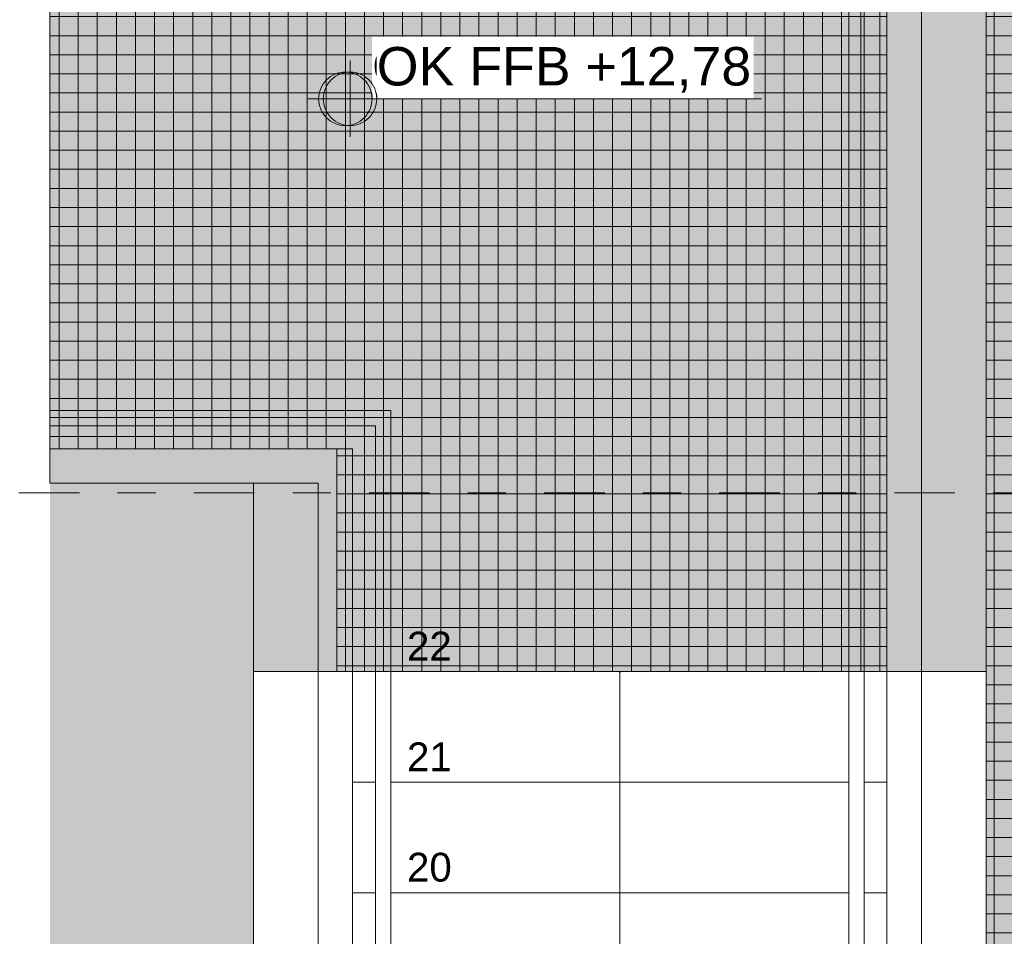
# Model space of a CAD drawing. Header units: metres. Extents: x -180 to 4, y -47 to 4.
# Tile 190 of 256: x -74.15 to -71.57, y -24.11 to -21.71. Entities that reach past the tile are written whole.
import ezdxf

# ---------------------------------------------------------------- set-up
doc = ezdxf.new("R2010")
doc.units = ezdxf.units.M
doc.header["$LTSCALE"] = 0.05
for name, pattern in [('9201', [3, 2, -1]), ('Dash Style-1', [1.999894, 0.999947, -0.999947]), ('ISO-02 Strichlinie', [3.81, 3.048, -0.762]), ('Linienart-1', [2.116328, 1.058164, -1.058164]), ('Linienart-53', [5.291531, 3.175, -1.058062, 0.352704, -0.705764])]:
    doc.linetypes.add(name, pattern=pattern)
for name, color, linetype, lineweight, true_color in [('30 -34 Innenwände- 6 Elemente', 7, 'Continuous', 9, 0xff6633), ('30 -35 Decken- 11 Bodendurchbruch', 7, 'Continuous', 15, 0x599559), ('30 -35 Decken- 2.2 Treppen Außen', 7, 'Continuous', 9, 0x009999), ('30 -36 Dächer- 3 Dachbeläge', 7, 'Continuous', 15, 0x9999ff), ('70 -72 Beschriftung- 7 Detailverweise', 7, 'Continuous', 9, 0x00dd00)]:
    doc.layers.add(name, color=color, linetype=linetype, lineweight=lineweight, true_color=true_color)
for name, color, linetype, lineweight in [('60- 61 allgemeine Ausstattung- 4 Terrassen', 7, 'Continuous', 9), ('70 -71 Achsen- 1 Gebäudeachsen', 7, 'Linienart-53', 18), ('70 -72 Beschriftung- 5 Höhenkoten', 7, 'Continuous', 15), ('Keine', 7, 'Continuous', 9)]:
    doc.layers.add(name, color=color, linetype=linetype, lineweight=lineweight)
doc.styles.add('Arial', font='arial.ttf')
pattern_1 = [(0, (0, 0), (3e-18, 0.05), []), (90, (0, 0), (0.05, 0), [])]

# ---------------------------------------------------------------- blocks, each defined once
blk = doc.blocks.new('Gruppe-365')
at = {"color": 255, "lineweight": 9}
blk.add_wipeout([(-29.2882, -0.277), (-29.2882, -0.732), (-33.136, -0.732), (-33.136, -11.472), (-29.2882, -11.472), (-29.2882, -25.8641), (-49.636, -25.8641), (-49.636, -30.912), (-29.2882, -30.912), (-29.2882, -31.367), (-50.091, -31.367), (-50.091, -20.117), (-74.501, -20.117), (-74.501, -31.367), (-74.6216, -31.367), (-74.6216, -13.7471), (-51.971, -13.7471), (-51.971, -10.572), (-50.206, -10.572), (-50.206, -8.842), (-51.131, -8.842), (-51.131, -6.592), (-50.206, -6.592), (-50.206, -0.732), (-74.6216, -0.732), (-74.6216, -0.277), (-49.751, -0.277), (-49.751, -11.527), (-33.591, -11.527), (-33.591, -0.277)], dxfattribs=at).dxf.layer = '30 -36 Dächer- 3 Dachbeläge'
blk = doc.blocks.new('Gruppe-1384')
at = {"layer": '60- 61 allgemeine Ausstattung- 4 Terrassen', "linetype": 'Continuous', "lineweight": 0, "transparency": 33554470}
blk.add_hatch(color=7, dxfattribs=at).paths.add_polyline_path([(-70.18586803, -23.19363476), (-70.18586803, -20.54404198), (-71.62099996, -20.54404198), (-71.62099996, -31.58904198), (-70.60684054, -29.2611696), (-70.60684054, -26.01695237)])
blk = doc.blocks.new('Gruppe-1711')
at = {"color": 255, "lineweight": 5}
blk.add_wipeout([(-71.881, -26.315), (-71.881, -26.025), (-73.281, -26.025), (-73.281, -26.315)], dxfattribs=at).dxf.layer = '30 -35 Decken- 2.2 Treppen Außen'
blk.add_wipeout([(-71.881, -26.025), (-71.881, -25.735), (-73.281, -25.735), (-73.281, -26.025)], dxfattribs=at).dxf.layer = '30 -35 Decken- 2.2 Treppen Außen'
blk.add_wipeout([(-71.881, -25.735), (-71.881, -25.445), (-73.281, -25.445), (-73.281, -25.735)], dxfattribs=at).dxf.layer = '30 -35 Decken- 2.2 Treppen Außen'
blk.add_wipeout([(-71.881, -25.445), (-71.881, -25.155), (-73.281, -25.155), (-73.281, -25.445)], dxfattribs=at).dxf.layer = '30 -35 Decken- 2.2 Treppen Außen'
blk.add_wipeout([(-71.881, -25.155), (-71.881, -24.865), (-73.281, -24.865), (-73.281, -25.155)], dxfattribs=at).dxf.layer = '30 -35 Decken- 2.2 Treppen Außen'
blk.add_wipeout([(-71.881, -24.865), (-71.881, -24.575), (-73.281, -24.575), (-73.281, -24.865)], dxfattribs=at).dxf.layer = '30 -35 Decken- 2.2 Treppen Außen'
blk.add_wipeout([(-71.881, -24.575), (-71.881, -24.285), (-73.281, -24.285), (-73.281, -24.575)], dxfattribs=at).dxf.layer = '30 -35 Decken- 2.2 Treppen Außen'
blk.add_wipeout([(-71.881, -24.285), (-71.881, -23.995), (-73.281, -23.995), (-73.281, -24.285)], dxfattribs=at).dxf.layer = '30 -35 Decken- 2.2 Treppen Außen'
blk.add_wipeout([(-71.881, -23.995), (-71.881, -23.705), (-73.281, -23.705), (-73.281, -23.995)], dxfattribs=at).dxf.layer = '30 -35 Decken- 2.2 Treppen Außen'
blk.add_wipeout([(-71.881, -23.705), (-71.881, -23.415), (-73.281, -23.415), (-73.281, -23.705)], dxfattribs=at).dxf.layer = '30 -35 Decken- 2.2 Treppen Außen'
blk = doc.blocks.new('Gruppe-1714')
at = {"layer": '30 -35 Decken- 2.2 Treppen Außen'}
for p, q in [((-71.621, -23.415), (-73.541, -23.415)), ((-71.881, -23.705), (-73.281, -23.705)), ((-71.881, -23.995), (-73.281, -23.995)), ((-71.881, -24.285), (-73.281, -24.285)), ((-71.881, -24.575), (-73.281, -24.575)), ((-71.881, -24.865), (-73.281, -24.865)), ((-71.881, -25.155), (-73.281, -25.155)), ((-71.881, -25.445), (-73.281, -25.445)), ((-71.881, -25.735), (-73.281, -25.735)), ((-71.881, -26.025), (-73.281, -26.025)), ((-71.881, -26.315), (-73.281, -26.315))]:
    blk.add_line(p, q, dxfattribs=at)
at = {"layer": '30 -35 Decken- 2.2 Treppen Außen', "flags": 128}
for points in [[(-73.281, -23.705), (-73.281, -23.415)], [(-71.881, -23.705), (-71.881, -23.415)], [(-73.281, -23.995), (-73.281, -23.705)], [(-71.881, -23.995), (-71.881, -23.705)], [(-73.281, -24.285), (-73.281, -23.995)], [(-71.881, -24.285), (-71.881, -23.995)], [(-73.281, -24.575), (-73.281, -24.285)], [(-71.881, -24.575), (-71.881, -24.285)], [(-73.281, -24.865), (-73.281, -24.575)], [(-71.881, -24.865), (-71.881, -24.575)], [(-73.281, -25.155), (-73.281, -24.865)], [(-71.881, -25.155), (-71.881, -24.865)], [(-73.281, -25.445), (-73.281, -25.155)], [(-71.881, -25.445), (-71.881, -25.155)], [(-73.281, -25.735), (-73.281, -25.445)], [(-71.881, -25.735), (-71.881, -25.445)], [(-73.281, -26.025), (-73.281, -25.735)], [(-71.881, -26.025), (-71.881, -25.735)], [(-73.281, -26.315), (-73.281, -26.025)], [(-71.881, -26.315), (-71.881, -26.025)]]:
    blk.add_lwpolyline(points, dxfattribs=at)
blk = doc.blocks.new('Gruppe-1715')
at = {"layer": '30 -35 Decken- 2.2 Treppen Außen', "linetype": 'Continuous', "lineweight": 0, "true_color": 0x009999}
blk.add_hatch(color=134, dxfattribs=at).paths.add_polyline_path([(-72.5818, -23.418), (-72.581, -23.415), (-72.5802, -23.418)])
at = {"layer": '30 -35 Decken- 2.2 Treppen Außen', "color": 134, "lineweight": 5, "true_color": 0x009999, "flags": 128}
blk.add_lwpolyline([(-72.5818, -23.418), (-72.581, -23.415), (-72.5802, -23.418)], close=True, dxfattribs=at)
at = {"layer": '30 -35 Decken- 2.2 Treppen Außen', "flags": 128}
blk.add_lwpolyline([(-72.581, -31.589), (-72.581, -23.415)], dxfattribs=at)
blk = doc.blocks.new('Gruppe-1716')
at = {"color": 255}
for points in [[(-73.541, -23.415), (-73.541, -31.589), (-73.281, -31.589), (-73.281, -23.415)], [(-71.881, -23.415), (-71.881, -31.589), (-71.621, -31.589), (-71.621, -23.415)]]:
    blk.add_wipeout(points, dxfattribs=at).dxf.layer = '30 -35 Decken- 2.2 Treppen Außen'
at = {"layer": '30 -35 Decken- 2.2 Treppen Außen', "flags": 128}
for points in [[(-73.541, -23.415), (-73.541, -31.589), (-73.281, -31.589), (-73.281, -23.415)], [(-71.881, -23.415), (-71.881, -31.589), (-71.621, -31.589), (-71.621, -23.415)]]:
    blk.add_lwpolyline(points, close=True, dxfattribs=at)
blk = doc.blocks.new('Gruppe-1717')
at = {"color": 255}
blk.add_wipeout([(-73.181, -31.589), (-73.181, -23.415), (-73.221, -23.415), (-73.221, -31.589)], dxfattribs=at).dxf.layer = '30 -35 Decken- 2.2 Treppen Außen'
at = {"layer": '30 -35 Decken- 2.2 Treppen Außen', "flags": 128}
blk.add_lwpolyline([(-73.181, -31.589), (-73.181, -23.415), (-73.221, -23.415), (-73.221, -31.589)], close=True, dxfattribs=at)
blk = doc.blocks.new('Gruppe-1718')
at = {"color": 255}
blk.add_wipeout([(-73.281, -31.589), (-73.281, -23.415), (-73.371, -23.415), (-73.371, -31.589)], dxfattribs=at).dxf.layer = '30 -35 Decken- 2.2 Treppen Außen'
at = {"layer": '30 -35 Decken- 2.2 Treppen Außen', "flags": 128}
blk.add_lwpolyline([(-73.281, -31.589), (-73.281, -23.415), (-73.371, -23.415), (-73.371, -31.589)], close=True, dxfattribs=at)
blk = doc.blocks.new('Gruppe-1719')
at = {"color": 255}
blk.add_wipeout([(-71.981, -31.589), (-71.981, -23.415), (-71.941, -23.415), (-71.941, -31.589)], dxfattribs=at).dxf.layer = '30 -35 Decken- 2.2 Treppen Außen'
at = {"layer": '30 -35 Decken- 2.2 Treppen Außen', "flags": 128}
blk.add_lwpolyline([(-71.981, -31.589), (-71.981, -23.415), (-71.941, -23.415), (-71.941, -31.589)], close=True, dxfattribs=at)
blk = doc.blocks.new('Gruppe-1720')
at = {"color": 255}
blk.add_wipeout([(-71.881, -31.589), (-71.881, -23.415), (-71.791, -23.415), (-71.791, -31.589)], dxfattribs=at).dxf.layer = '30 -35 Decken- 2.2 Treppen Außen'
at = {"layer": '30 -35 Decken- 2.2 Treppen Außen', "flags": 128}
blk.add_lwpolyline([(-71.881, -31.589), (-71.881, -23.415), (-71.791, -23.415), (-71.791, -31.589)], close=True, dxfattribs=at)
blk = doc.blocks.new('Gruppe-1723')
at = {"layer": '30 -35 Decken- 2.2 Treppen Außen', "char_height": 0.07552, "attachment_point": 9, "rotation": 0.001, "line_spacing_factor": 0.973705, "style": 'Arial'}
for s, insert in [('22', (-73.0212, -23.3865)), ('21', (-73.0212, -23.6765)), ('20', (-73.0212, -23.9665))]:
    blk.add_mtext(s, dxfattribs=dict(at, insert=insert))
blk = doc.blocks.new('Gruppe-1724')
at = {"layer": '30 -35 Decken- 2.2 Treppen Außen'}
blk.add_blockref('Gruppe-1711', (0, 0), dxfattribs=at)
for name in ['Gruppe-1714', 'Gruppe-1715']:
    blk.add_blockref(name, (0, 0), dxfattribs=at)
blk.add_blockref('Gruppe-1716', (0, 0), dxfattribs=at)
for name in ['Gruppe-1723', 'Gruppe-1718', 'Gruppe-1717', 'Gruppe-1719', 'Gruppe-1720']:
    blk.add_blockref(name, (0, 0), dxfattribs=at)
blk = doc.blocks.new('Gruppe-1725')
at = {"layer": '30 -35 Decken- 2.2 Treppen Außen', "color": 7, "transparency": 33554687}
blk.add_blockref('Gruppe-1724', (0, 0), dxfattribs=at)
blk = doc.blocks.new('Gruppe-1726')
at = {"layer": '30 -35 Decken- 2.2 Treppen Außen', "color": 7, "transparency": 33554687}
blk.add_blockref('Gruppe-1725', (0, 0), dxfattribs=at)
at = {"layer": '30 -35 Decken- 2.2 Treppen Außen', "color": 0, "flags": 1}
for tag in ['prm0_value', 'prm1_value', 'prm2_value', 'prm3_value', 'prm4_value', 'prm5_value', 'prm6_value', 'prm7_value', 'prm8_value', 'IFC_UUID', 'instanceID', 'prm0_name', 'prm0_type', 'prm1_name', 'prm1_type', 'prm2_name', 'prm2_type', 'prm3_name', 'prm3_type', 'prm4_name', 'prm4_type', 'prm5_name', 'prm5_type', 'prm6_name', 'prm6_type', 'prm7_name', 'prm7_type', 'prm8_name', 'prm8_type']:
    blk.add_attdef(tag, (-73.541, -31.589), '', height=0.00018, dxfattribs=at)
blk = doc.blocks.new('Gruppe-1735')
at = {"layer": '30 -34 Innenwände- 6 Elemente', "linetype": 'Continuous', "lineweight": 0}
blk.add_hatch(color=254, dxfattribs=at).paths.add_polyline_path([(-71.791, -23.415), (-71.791, -20.544), (-71.881, -20.544), (-71.881, -23.415)])
at = {"layer": '30 -34 Innenwände- 6 Elemente', "flags": 128}
blk.add_lwpolyline([(-71.791, -23.415), (-71.791, -20.544), (-71.881, -20.544), (-71.881, -23.415)], close=True, dxfattribs=at)
blk = doc.blocks.new('Gruppe-1736')
at = {"layer": '30 -34 Innenwände- 6 Elemente', "linetype": 'Continuous', "lineweight": 0}
blk.add_hatch(color=254, dxfattribs=at).paths.add_polyline_path([(-71.941, -23.415), (-71.941, -20.544), (-71.981, -20.544), (-71.981, -23.415)])
at = {"layer": '30 -34 Innenwände- 6 Elemente', "flags": 128}
blk.add_lwpolyline([(-71.941, -23.415), (-71.941, -20.544), (-71.981, -20.544), (-71.981, -23.415)], close=True, dxfattribs=at)
blk = doc.blocks.new('Gruppe-1737')
at = {"layer": '30 -34 Innenwände- 6 Elemente', "color": 7, "transparency": 33554687}
for name in ['Gruppe-1736', 'Gruppe-1735']:
    blk.add_blockref(name, (0, 0), dxfattribs=at)
blk = doc.blocks.new('Gruppe-1738')
at = {"layer": '30 -34 Innenwände- 6 Elemente', "color": 7, "transparency": 33554687}
blk.add_blockref('Gruppe-1737', (0, 0), dxfattribs=at)
at = {"layer": '30 -34 Innenwände- 6 Elemente', "color": 0, "flags": 1}
for tag in ['IFC_UUID', 'instanceID']:
    blk.add_attdef(tag, (-71.981, -23.415), '', height=0.00018, dxfattribs=at)
blk = doc.blocks.new('Gruppe-1739')
at = {"layer": '30 -34 Innenwände- 6 Elemente', "linetype": 'Continuous', "lineweight": 0}
blk.add_hatch(color=254, dxfattribs=at).paths.add_polyline_path([(-73.281, -23.415), (-73.281, -22.832), (-74.074, -22.832), (-74.074, -22.922), (-73.371, -22.922), (-73.371, -23.415)])
at = {"layer": '30 -34 Innenwände- 6 Elemente', "flags": 128}
blk.add_lwpolyline([(-73.281, -23.415), (-73.281, -22.832), (-74.074, -22.832), (-74.074, -22.922), (-73.371, -22.922), (-73.371, -23.415)], close=True, dxfattribs=at)
blk = doc.blocks.new('Gruppe-1740')
at = {"layer": '30 -34 Innenwände- 6 Elemente', "linetype": 'Continuous', "lineweight": 0}
blk.add_hatch(color=254, dxfattribs=at).paths.add_polyline_path([(-73.181, -23.415), (-73.181, -22.732), (-74.074, -22.732), (-74.074, -22.772), (-73.221, -22.772), (-73.221, -23.415)])
at = {"layer": '30 -34 Innenwände- 6 Elemente', "flags": 128}
blk.add_lwpolyline([(-73.181, -23.415), (-73.181, -22.732), (-74.074, -22.732), (-74.074, -22.772), (-73.221, -22.772), (-73.221, -23.415)], close=True, dxfattribs=at)
blk = doc.blocks.new('Gruppe-1741')
at = {"layer": '30 -34 Innenwände- 6 Elemente', "color": 7, "transparency": 33554687}
for name in ['Gruppe-1740', 'Gruppe-1739']:
    blk.add_blockref(name, (0, 0), dxfattribs=at)
blk = doc.blocks.new('Gruppe-1742')
at = {"layer": '30 -34 Innenwände- 6 Elemente', "color": 7, "transparency": 33554687}
blk.add_blockref('Gruppe-1741', (0, 0), dxfattribs=at)
at = {"layer": '30 -34 Innenwände- 6 Elemente', "color": 0, "flags": 1}
for tag in ['IFC_UUID', 'instanceID']:
    blk.add_attdef(tag, (-74.074, -23.415), '', height=0.00018, dxfattribs=at)
blk = doc.blocks.new('Gruppe-1748')
at = {"layer": '70 -72 Beschriftung- 5 Höhenkoten', "linetype": 'Continuous', "lineweight": 0}
h = blk.add_hatch(color=7, dxfattribs=at)
edge = h.paths.add_edge_path()
edge.add_arc((-73.3, -21.9153), 0.07, 90, 180)
edge.add_line((-73.37, -21.9153), (-73.3, -21.9153))
edge.add_line((-73.3, -21.9153), (-73.3, -21.8453))
at = {"layer": '70 -72 Beschriftung- 5 Höhenkoten'}
blk.add_line((-73.3, -22.0153), (-73.3, -21.8153), dxfattribs=at)
at = {"layer": '70 -72 Beschriftung- 5 Höhenkoten', "flags": 128}
for points in [[(-73.3, -21.8453, 0.414214), (-73.37, -21.9153), (-73.3, -21.9153)], [(-73.37, -21.9153, 0.414214), (-73.3, -21.9853), (-73.3, -21.9153)]]:
    blk.add_lwpolyline(points, format="xyb", close=True, dxfattribs=at)
at = {"color": 255, "linetype": 'Continuous'}
blk.add_wipeout([(-73.23, -21.9153), (-72.2428, -21.9153), (-72.2428, -21.753), (-73.23, -21.753)], dxfattribs=at).dxf.layer = '70 -72 Beschriftung- 5 Höhenkoten'
at = {"layer": '70 -72 Beschriftung- 5 Höhenkoten', "linetype": 'Continuous', "lineweight": 0}
h = blk.add_hatch(color=7, dxfattribs=at)
edge = h.paths.add_edge_path()
edge.add_arc((-73.3, -21.9153), 0.07, 270, 360)
edge.add_line((-73.23, -21.9153), (-73.3, -21.9153))
edge.add_line((-73.3, -21.9153), (-73.3, -21.9853))
at = {"layer": '70 -72 Beschriftung- 5 Höhenkoten'}
blk.add_line((-73.4, -21.9153), (-72.2223, -21.9153), dxfattribs=at)
at = {"layer": '70 -72 Beschriftung- 5 Höhenkoten', "flags": 128}
for points in [[(-73.23, -21.9153, 0.414214), (-73.3, -21.8453), (-73.3, -21.9153)], [(-73.3, -21.9853, 0.414214), (-73.23, -21.9153), (-73.3, -21.9153)]]:
    blk.add_lwpolyline(points, format="xyb", close=True, dxfattribs=at)
at = {"layer": '70 -72 Beschriftung- 5 Höhenkoten', "insert": (-73.23, -21.7797), "char_height": 0.100689, "attachment_point": 1, "line_spacing_factor": 0.96878, "style": 'Arial'}
blk.add_mtext('OK FFB +12,78', dxfattribs=at)
blk = doc.blocks.new('Gruppe-1749')
at = {"layer": '70 -72 Beschriftung- 5 Höhenkoten', "linetype": 'Continuous', "lineweight": 0}
h = blk.add_hatch(color=7, dxfattribs=at)
edge = h.paths.add_edge_path()
edge.add_arc((-73.2878, -21.9153), 0.07, 90, 180)
edge.add_line((-73.3578, -21.9153), (-73.2878, -21.9153))
edge.add_line((-73.2878, -21.9153), (-73.2878, -21.8453))
at = {"layer": '70 -72 Beschriftung- 5 Höhenkoten'}
blk.add_line((-73.2878, -22.0153), (-73.2878, -21.8153), dxfattribs=at)
at = {"layer": '70 -72 Beschriftung- 5 Höhenkoten', "flags": 128}
for points in [[(-73.2878, -21.8453, 0.414214), (-73.3578, -21.9153), (-73.2878, -21.9153)], [(-73.3578, -21.9153, 0.414214), (-73.2878, -21.9853), (-73.2878, -21.9153)]]:
    blk.add_lwpolyline(points, format="xyb", close=True, dxfattribs=at)
at = {"color": 255, "linetype": 'Continuous'}
blk.add_wipeout([(-73.2178, -21.9153), (-72.2307, -21.9153), (-72.2307, -21.753), (-73.2178, -21.753)], dxfattribs=at).dxf.layer = '70 -72 Beschriftung- 5 Höhenkoten'
at = {"layer": '70 -72 Beschriftung- 5 Höhenkoten', "linetype": 'Continuous', "lineweight": 0}
h = blk.add_hatch(color=7, dxfattribs=at)
edge = h.paths.add_edge_path()
edge.add_arc((-73.2878, -21.9153), 0.07, 270, 360)
edge.add_line((-73.2178, -21.9153), (-73.2878, -21.9153))
edge.add_line((-73.2878, -21.9153), (-73.2878, -21.9853))
at = {"layer": '70 -72 Beschriftung- 5 Höhenkoten'}
blk.add_line((-73.3878, -21.9153), (-72.2101, -21.9153), dxfattribs=at)
at = {"layer": '70 -72 Beschriftung- 5 Höhenkoten', "flags": 128}
for points in [[(-73.2178, -21.9153, 0.414214), (-73.2878, -21.8453), (-73.2878, -21.9153)], [(-73.2878, -21.9853, 0.414214), (-73.2178, -21.9153), (-73.2878, -21.9153)]]:
    blk.add_lwpolyline(points, format="xyb", close=True, dxfattribs=at)
at = {"layer": '70 -72 Beschriftung- 5 Höhenkoten', "insert": (-73.2178, -21.7797), "char_height": 0.100689, "attachment_point": 1, "line_spacing_factor": 0.96878, "style": 'Arial'}
blk.add_mtext('OK FFB +12,78', dxfattribs=at)
blk = doc.blocks.new('Gruppe-1750')
at = {"layer": '70 -72 Beschriftung- 5 Höhenkoten', "linetype": 'Continuous', "lineweight": 0}
h = blk.add_hatch(color=7, dxfattribs=at)
edge = h.paths.add_edge_path()
edge.add_arc((-73.2878, -21.9153), 0.07, 90, 180)
edge.add_line((-73.3578, -21.9153), (-73.2878, -21.9153))
edge.add_line((-73.2878, -21.9153), (-73.2878, -21.8453))
at = {"layer": '70 -72 Beschriftung- 5 Höhenkoten'}
blk.add_line((-73.2878, -22.0153), (-73.2878, -21.8153), dxfattribs=at)
at = {"layer": '70 -72 Beschriftung- 5 Höhenkoten', "flags": 128}
for points in [[(-73.2878, -21.8453, 0.414214), (-73.3578, -21.9153), (-73.2878, -21.9153)], [(-73.3578, -21.9153, 0.414214), (-73.2878, -21.9853), (-73.2878, -21.9153)]]:
    blk.add_lwpolyline(points, format="xyb", close=True, dxfattribs=at)
at = {"color": 255, "linetype": 'Continuous'}
blk.add_wipeout([(-73.2178, -21.9153), (-72.2307, -21.9153), (-72.2307, -21.753), (-73.2178, -21.753)], dxfattribs=at).dxf.layer = '70 -72 Beschriftung- 5 Höhenkoten'
at = {"layer": '70 -72 Beschriftung- 5 Höhenkoten', "linetype": 'Continuous', "lineweight": 0}
h = blk.add_hatch(color=7, dxfattribs=at)
edge = h.paths.add_edge_path()
edge.add_arc((-73.2878, -21.9153), 0.07, 270, 360)
edge.add_line((-73.2178, -21.9153), (-73.2878, -21.9153))
edge.add_line((-73.2878, -21.9153), (-73.2878, -21.9853))
at = {"layer": '70 -72 Beschriftung- 5 Höhenkoten'}
blk.add_line((-73.3878, -21.9153), (-72.2101, -21.9153), dxfattribs=at)
at = {"layer": '70 -72 Beschriftung- 5 Höhenkoten', "flags": 128}
for points in [[(-73.2178, -21.9153, 0.414214), (-73.2878, -21.8453), (-73.2878, -21.9153)], [(-73.2878, -21.9853, 0.414214), (-73.2178, -21.9153), (-73.2878, -21.9153)]]:
    blk.add_lwpolyline(points, format="xyb", close=True, dxfattribs=at)
at = {"layer": '70 -72 Beschriftung- 5 Höhenkoten', "insert": (-73.2178, -21.7797), "char_height": 0.100689, "attachment_point": 1, "line_spacing_factor": 0.96878, "style": 'Arial'}
blk.add_mtext('OK FFB +12,78', dxfattribs=at)
blk = doc.blocks.new('_Dach_2D (2D)')
at = {"layer": '30 -35 Decken- 11 Bodendurchbruch', "color": 7}
blk.add_blockref('Gruppe-365', (0, 0), dxfattribs=at)
at = {"layer": '60- 61 allgemeine Ausstattung- 4 Terrassen', "color": 7}
blk.add_blockref('Gruppe-1384', (0, 0), dxfattribs=at)
at = {"layer": '30 -35 Decken- 2.2 Treppen Außen', "transparency": 33554687}
blk.add_blockref('Gruppe-1726', (0, 0), dxfattribs=at)
at = {"layer": '60- 61 allgemeine Ausstattung- 4 Terrassen', "linetype": 'Continuous', "lineweight": 0, "transparency": 33554470}
blk.add_hatch(color=7, dxfattribs=at).paths.add_polyline_path([(-73.25599996, -20.54404198), (-73.25599996, -20.54404198), (-74.07399996, -20.54404198), (-74.07399996, -22.69704198), (-74.07399996, -22.69704198), (-74.07399996, -31.15704698), (-73.54099996, -29.78998768), (-73.54099996, -28.76125062), (-71.62099996, -29.19683335), (-71.62099996, -20.54404198)])
at = {"layer": '60- 61 allgemeine Ausstattung- 4 Terrassen', "linetype": 'Continuous', "lineweight": 9, "transparency": 33554534}
h = blk.add_hatch(dxfattribs=at)
h.set_pattern_fill('Betonfertigteil  SRF', color=252, style=0, pattern_type=2)
h.set_pattern_definition(pattern_1)
h.paths.add_polyline_path([(-74.07399996, -20.54404198), (-74.07399996, -22.83204198), (-73.32240842, -22.83204198), (-73.32240842, -23.41504198), (-71.88099996, -23.41504198), (-71.88099996, -20.54404198)])
h = blk.add_hatch(dxfattribs=at)
h.set_pattern_fill('Betonfertigteil  SRF', color=252, style=0, pattern_type=2)
h.set_pattern_definition(pattern_1)
h.paths.add_polyline_path([(-71.62099996, -20.54404198), (-69.16599996, -20.54404198), (-69.16599996, -27.69248094), (-71.62099996, -27.69248094)])
at = {"layer": '60- 61 allgemeine Ausstattung- 4 Terrassen', "color": 7, "linetype": 'Continuous'}
for p, q in [((-71.62099996, -23.41504198), (-71.62099996, -20.54404198)), ((-73.54099996, -23.41504198), (-73.54099996, -22.92204198))]:
    blk.add_line(p, q, dxfattribs=at)
at = {"layer": '60- 61 allgemeine Ausstattung- 4 Terrassen', "color": 252, "linetype": 'Continuous', "true_color": 0x888888, "flags": 128}
for points in [[(-74.07399996, -20.54404198), (-74.07399996, -22.83204198), (-73.32240842, -22.83204198), (-73.32240842, -23.41504198), (-71.88099996, -23.41504198), (-71.88099996, -20.54404198)], [(-71.62099996, -20.54404198), (-69.16599996, -20.54404198), (-69.16599996, -27.69248094), (-71.62099996, -27.69248094)]]:
    blk.add_lwpolyline(points, close=True, dxfattribs=at)
at = {"layer": '30 -34 Innenwände- 6 Elemente'}
for name in ['Gruppe-1738', 'Gruppe-1742']:
    blk.add_blockref(name, (0, 0), dxfattribs=at)
at = {"layer": '70 -72 Beschriftung- 5 Höhenkoten', "color": 7}
blk.add_blockref('Gruppe-1748', (0, 0), dxfattribs=at)
blk.add_blockref('Gruppe-1749', (0, 0), dxfattribs=at)
blk.add_blockref('Gruppe-1750', (0, 0), dxfattribs=at)
blk = doc.blocks.new('_Achsen (3D)')
at = {"layer": '70 -71 Achsen- 1 Gebäudeachsen', "transparency": 33554687}
blk.add_line((-179.668, -22.947), (3.826, -22.947), dxfattribs=at)
blk = doc.blocks.new('Gruppe-2402')
at = {"color": 255, "linetype": '9201', "lineweight": 5, "transparency": 33554508}
blk.add_wipeout([(-71.881, -26.315), (-71.881, -26.025), (-73.281, -26.025), (-73.281, -26.315)], dxfattribs=at).dxf.layer = '30 -35 Decken- 2.2 Treppen Außen'
blk.add_wipeout([(-71.881, -26.025), (-71.881, -25.735), (-73.281, -25.735), (-73.281, -26.025)], dxfattribs=at).dxf.layer = '30 -35 Decken- 2.2 Treppen Außen'
blk.add_wipeout([(-71.881, -25.735), (-71.881, -25.445), (-73.281, -25.445), (-73.281, -25.735)], dxfattribs=at).dxf.layer = '30 -35 Decken- 2.2 Treppen Außen'
blk.add_wipeout([(-71.881, -25.445), (-71.881, -25.155), (-73.281, -25.155), (-73.281, -25.445)], dxfattribs=at).dxf.layer = '30 -35 Decken- 2.2 Treppen Außen'
blk.add_wipeout([(-71.881, -25.155), (-71.881, -24.865), (-73.281, -24.865), (-73.281, -25.155)], dxfattribs=at).dxf.layer = '30 -35 Decken- 2.2 Treppen Außen'
blk.add_wipeout([(-71.881, -24.865), (-71.881, -24.575), (-73.281, -24.575), (-73.281, -24.865)], dxfattribs=at).dxf.layer = '30 -35 Decken- 2.2 Treppen Außen'
blk.add_wipeout([(-71.881, -24.575), (-71.881, -24.285), (-73.281, -24.285), (-73.281, -24.575)], dxfattribs=at).dxf.layer = '30 -35 Decken- 2.2 Treppen Außen'
blk.add_wipeout([(-71.881, -24.285), (-71.881, -23.995), (-73.281, -23.995), (-73.281, -24.285)], dxfattribs=at).dxf.layer = '30 -35 Decken- 2.2 Treppen Außen'
blk.add_wipeout([(-71.881, -23.995), (-71.881, -23.705), (-73.281, -23.705), (-73.281, -23.995)], dxfattribs=at).dxf.layer = '30 -35 Decken- 2.2 Treppen Außen'
blk.add_wipeout([(-71.881, -23.705), (-71.881, -23.415), (-73.281, -23.415), (-73.281, -23.705)], dxfattribs=at).dxf.layer = '30 -35 Decken- 2.2 Treppen Außen'
blk = doc.blocks.new('Gruppe-2406')
at = {"layer": '30 -35 Decken- 2.2 Treppen Außen', "linetype": '9201', "lineweight": 9, "transparency": 33554508}
for p, q in [((-71.621, -23.415), (-73.541, -23.415)), ((-71.881, -23.705), (-73.281, -23.705)), ((-71.881, -23.995), (-73.281, -23.995)), ((-71.881, -24.285), (-73.281, -24.285)), ((-71.881, -24.575), (-73.281, -24.575)), ((-71.881, -24.865), (-73.281, -24.865)), ((-71.881, -25.155), (-73.281, -25.155)), ((-71.881, -25.445), (-73.281, -25.445)), ((-71.881, -25.735), (-73.281, -25.735)), ((-71.881, -26.025), (-73.281, -26.025)), ((-71.881, -26.315), (-73.281, -26.315))]:
    blk.add_line(p, q, dxfattribs=at)
at = {"layer": '30 -35 Decken- 2.2 Treppen Außen', "linetype": '9201', "lineweight": 9, "transparency": 33554508, "flags": 128}
for points in [[(-73.281, -23.705), (-73.281, -23.415)], [(-71.881, -23.705), (-71.881, -23.415)], [(-73.281, -23.995), (-73.281, -23.705)], [(-71.881, -23.995), (-71.881, -23.705)], [(-73.281, -24.285), (-73.281, -23.995)], [(-71.881, -24.285), (-71.881, -23.995)], [(-73.281, -24.575), (-73.281, -24.285)], [(-71.881, -24.575), (-71.881, -24.285)], [(-73.281, -24.865), (-73.281, -24.575)], [(-71.881, -24.865), (-71.881, -24.575)], [(-73.281, -25.155), (-73.281, -24.865)], [(-71.881, -25.155), (-71.881, -24.865)], [(-73.281, -25.445), (-73.281, -25.155)], [(-71.881, -25.445), (-71.881, -25.155)], [(-73.281, -25.735), (-73.281, -25.445)], [(-71.881, -25.735), (-71.881, -25.445)], [(-73.281, -26.025), (-73.281, -25.735)], [(-71.881, -26.025), (-71.881, -25.735)], [(-73.281, -26.315), (-73.281, -26.025)], [(-71.881, -26.315), (-71.881, -26.025)]]:
    blk.add_lwpolyline(points, dxfattribs=at)
blk = doc.blocks.new('Gruppe-2409')
at = {"layer": '30 -35 Decken- 2.2 Treppen Außen', "linetype": 'ISO-02 Strichlinie', "lineweight": 9, "transparency": 33554508, "flags": 128}
blk.add_lwpolyline([(-72.581, -29.994), (-72.581, -23.415)], dxfattribs=at)
blk = doc.blocks.new('Gruppe-2411')
at = {"layer": '30 -35 Decken- 2.2 Treppen Außen', "linetype": 'Dash Style-1', "lineweight": 9, "transparency": 33554508, "flags": 128}
for points in [[(-73.281, -29.8453), (-73.281, -23.415), (-73.541, -23.415), (-73.541, -29.79)], [(-71.621, -30.1981), (-71.621, -23.415), (-71.881, -23.415), (-71.881, -30.1428)]]:
    blk.add_lwpolyline(points, dxfattribs=at)
blk = doc.blocks.new('Gruppe-2413')
at = {"color": 255, "linetype": 'Linienart-1'}
blk.add_wipeout([(-73.221, -29.858), (-73.221, -23.415), (-73.181, -23.415), (-73.181, -29.8665)], dxfattribs=at).dxf.layer = '30 -35 Decken- 2.2 Treppen Außen'
at = {"layer": '30 -35 Decken- 2.2 Treppen Außen', "linetype": 'Linienart-1', "flags": 128}
blk.add_lwpolyline([(-73.221, -29.858), (-73.221, -23.415), (-73.181, -23.415), (-73.181, -29.8665)], dxfattribs=at)
blk = doc.blocks.new('Gruppe-2415')
at = {"color": 255, "linetype": 'Linienart-1'}
blk.add_wipeout([(-73.371, -29.8261), (-73.371, -23.415), (-73.281, -23.415), (-73.281, -29.8453)], dxfattribs=at).dxf.layer = '30 -35 Decken- 2.2 Treppen Außen'
at = {"layer": '30 -35 Decken- 2.2 Treppen Außen', "linetype": 'Linienart-1', "flags": 128}
blk.add_lwpolyline([(-73.371, -29.8261), (-73.371, -23.415), (-73.281, -23.415), (-73.281, -29.8453)], dxfattribs=at)
blk = doc.blocks.new('Gruppe-2417')
at = {"color": 255, "linetype": 'Linienart-1'}
blk.add_wipeout([(-71.941, -30.1301), (-71.941, -23.415), (-71.981, -23.415), (-71.981, -30.1216)], dxfattribs=at).dxf.layer = '30 -35 Decken- 2.2 Treppen Außen'
at = {"layer": '30 -35 Decken- 2.2 Treppen Außen', "linetype": 'Linienart-1', "flags": 128}
blk.add_lwpolyline([(-71.941, -30.1301), (-71.941, -23.415), (-71.981, -23.415), (-71.981, -30.1216)], dxfattribs=at)
blk = doc.blocks.new('Gruppe-2419')
at = {"color": 255, "linetype": 'Linienart-1'}
blk.add_wipeout([(-71.791, -30.162), (-71.791, -23.415), (-71.881, -23.415), (-71.881, -30.1428)], dxfattribs=at).dxf.layer = '30 -35 Decken- 2.2 Treppen Außen'
at = {"layer": '30 -35 Decken- 2.2 Treppen Außen', "linetype": 'Linienart-1', "flags": 128}
blk.add_lwpolyline([(-71.791, -30.162), (-71.791, -23.415), (-71.881, -23.415), (-71.881, -30.1428)], dxfattribs=at)
blk = doc.blocks.new('Gruppe-2425')
at = {"layer": '30 -35 Decken- 2.2 Treppen Außen', "char_height": 0.07552, "attachment_point": 9, "rotation": 0.001, "line_spacing_factor": 0.973705, "style": 'Arial'}
for s, insert in [('22', (-73.0212, -23.3865)), ('21', (-73.0212, -23.6765)), ('20', (-73.0212, -23.9665))]:
    blk.add_mtext(s, dxfattribs=dict(at, insert=insert))
blk = doc.blocks.new('Gruppe-2426')
at = {"layer": '30 -35 Decken- 2.2 Treppen Außen', "transparency": 33554508}
blk.add_blockref('Gruppe-2402', (0, 0), dxfattribs=at)
at = {"layer": '30 -35 Decken- 2.2 Treppen Außen'}
blk.add_blockref('Gruppe-2425', (0, 0), dxfattribs=at)
at = {"layer": '30 -35 Decken- 2.2 Treppen Außen', "transparency": 33554508}
for name in ['Gruppe-2406', 'Gruppe-2411', 'Gruppe-2409']:
    blk.add_blockref(name, (0, 0), dxfattribs=at)
at = {"layer": '30 -35 Decken- 2.2 Treppen Außen'}
for name in ['Gruppe-2415', 'Gruppe-2413', 'Gruppe-2417', 'Gruppe-2419']:
    blk.add_blockref(name, (0, 0), dxfattribs=at)
blk = doc.blocks.new('Gruppe-2427')
at = {"layer": '30 -35 Decken- 2.2 Treppen Außen', "color": 7, "transparency": 33554687}
blk.add_blockref('Gruppe-2426', (0, 0), dxfattribs=at)
blk = doc.blocks.new('Gruppe-2428')
at = {"layer": '30 -35 Decken- 2.2 Treppen Außen', "color": 7, "transparency": 33554687}
blk.add_blockref('Gruppe-2427', (0, 0), dxfattribs=at)
at = {"layer": '30 -35 Decken- 2.2 Treppen Außen', "color": 0, "flags": 1}
for tag in ['prm0_value', 'prm1_value', 'prm2_value', 'prm3_value', 'prm4_value', 'prm5_value', 'prm6_value', 'prm7_value', 'prm8_value', 'IFC_UUID', 'instanceID', 'prm0_name', 'prm0_type', 'prm1_name', 'prm1_type', 'prm2_name', 'prm2_type', 'prm3_name', 'prm3_type', 'prm4_name', 'prm4_type', 'prm5_name', 'prm5_type', 'prm6_name', 'prm6_type', 'prm7_name', 'prm7_type', 'prm8_name', 'prm8_type']:
    blk.add_attdef(tag, (-73.541, -31.589), '', height=0.00018, dxfattribs=at)
blk = doc.blocks.new('_02-OG2_Tragwerk (2D)')
at = {"layer": '30 -35 Decken- 2.2 Treppen Außen', "transparency": 33554687}
blk.add_blockref('Gruppe-2428', (0, 0), dxfattribs=at)
blk = doc.blocks.new('Gruppe-2503')
at = {"color": 255, "lineweight": 5}
blk.add_wipeout([(-71.881, -26.315), (-71.881, -26.025), (-73.281, -26.025), (-73.281, -26.315)], dxfattribs=at).dxf.layer = '30 -35 Decken- 2.2 Treppen Außen'
blk.add_wipeout([(-71.881, -26.025), (-71.881, -25.735), (-73.281, -25.735), (-73.281, -26.025)], dxfattribs=at).dxf.layer = '30 -35 Decken- 2.2 Treppen Außen'
blk.add_wipeout([(-71.881, -25.735), (-71.881, -25.445), (-73.281, -25.445), (-73.281, -25.735)], dxfattribs=at).dxf.layer = '30 -35 Decken- 2.2 Treppen Außen'
blk.add_wipeout([(-71.881, -25.445), (-71.881, -25.155), (-73.281, -25.155), (-73.281, -25.445)], dxfattribs=at).dxf.layer = '30 -35 Decken- 2.2 Treppen Außen'
blk.add_wipeout([(-71.881, -25.155), (-71.881, -24.865), (-73.281, -24.865), (-73.281, -25.155)], dxfattribs=at).dxf.layer = '30 -35 Decken- 2.2 Treppen Außen'
blk.add_wipeout([(-71.881, -24.865), (-71.881, -24.575), (-73.281, -24.575), (-73.281, -24.865)], dxfattribs=at).dxf.layer = '30 -35 Decken- 2.2 Treppen Außen'
blk.add_wipeout([(-71.881, -24.575), (-71.881, -24.285), (-73.281, -24.285), (-73.281, -24.575)], dxfattribs=at).dxf.layer = '30 -35 Decken- 2.2 Treppen Außen'
blk.add_wipeout([(-71.881, -24.285), (-71.881, -23.995), (-73.281, -23.995), (-73.281, -24.285)], dxfattribs=at).dxf.layer = '30 -35 Decken- 2.2 Treppen Außen'
blk.add_wipeout([(-71.881, -23.995), (-71.881, -23.705), (-73.281, -23.705), (-73.281, -23.995)], dxfattribs=at).dxf.layer = '30 -35 Decken- 2.2 Treppen Außen'
blk.add_wipeout([(-71.881, -23.705), (-71.881, -23.415), (-73.281, -23.415), (-73.281, -23.705)], dxfattribs=at).dxf.layer = '30 -35 Decken- 2.2 Treppen Außen'
blk = doc.blocks.new('Gruppe-2506')
at = {"layer": '30 -35 Decken- 2.2 Treppen Außen'}
for p, q in [((-71.621, -23.415), (-73.541, -23.415)), ((-71.881, -23.705), (-73.281, -23.705)), ((-71.881, -23.995), (-73.281, -23.995)), ((-71.881, -24.285), (-73.281, -24.285)), ((-71.881, -24.575), (-73.281, -24.575)), ((-71.881, -24.865), (-73.281, -24.865)), ((-71.881, -25.155), (-73.281, -25.155)), ((-71.881, -25.445), (-73.281, -25.445)), ((-71.881, -25.735), (-73.281, -25.735)), ((-71.881, -26.025), (-73.281, -26.025)), ((-71.881, -26.315), (-73.281, -26.315))]:
    blk.add_line(p, q, dxfattribs=at)
at = {"layer": '30 -35 Decken- 2.2 Treppen Außen', "flags": 128}
for points in [[(-73.281, -23.705), (-73.281, -23.415)], [(-71.881, -23.705), (-71.881, -23.415)], [(-73.281, -23.995), (-73.281, -23.705)], [(-71.881, -23.995), (-71.881, -23.705)], [(-73.281, -24.285), (-73.281, -23.995)], [(-71.881, -24.285), (-71.881, -23.995)], [(-73.281, -24.575), (-73.281, -24.285)], [(-71.881, -24.575), (-71.881, -24.285)], [(-73.281, -24.865), (-73.281, -24.575)], [(-71.881, -24.865), (-71.881, -24.575)], [(-73.281, -25.155), (-73.281, -24.865)], [(-71.881, -25.155), (-71.881, -24.865)], [(-73.281, -25.445), (-73.281, -25.155)], [(-71.881, -25.445), (-71.881, -25.155)], [(-73.281, -25.735), (-73.281, -25.445)], [(-71.881, -25.735), (-71.881, -25.445)], [(-73.281, -26.025), (-73.281, -25.735)], [(-71.881, -26.025), (-71.881, -25.735)], [(-73.281, -26.315), (-73.281, -26.025)], [(-71.881, -26.315), (-71.881, -26.025)]]:
    blk.add_lwpolyline(points, dxfattribs=at)
blk = doc.blocks.new('Gruppe-2507')
at = {"layer": '30 -35 Decken- 2.2 Treppen Außen', "linetype": 'Continuous', "lineweight": 0, "true_color": 0x009999}
blk.add_hatch(color=134, dxfattribs=at).paths.add_polyline_path([(-72.5818, -23.418), (-72.581, -23.415), (-72.5802, -23.418)])
at = {"layer": '30 -35 Decken- 2.2 Treppen Außen', "color": 134, "lineweight": 5, "true_color": 0x009999, "flags": 128}
blk.add_lwpolyline([(-72.5818, -23.418), (-72.581, -23.415), (-72.5802, -23.418)], close=True, dxfattribs=at)
at = {"layer": '30 -35 Decken- 2.2 Treppen Außen', "flags": 128}
blk.add_lwpolyline([(-72.581, -31.589), (-72.581, -23.415)], dxfattribs=at)
blk = doc.blocks.new('Gruppe-2508')
at = {"color": 255}
for points in [[(-73.541, -23.415), (-73.541, -31.589), (-73.281, -31.589), (-73.281, -23.415)], [(-71.881, -23.415), (-71.881, -31.589), (-71.621, -31.589), (-71.621, -23.415)]]:
    blk.add_wipeout(points, dxfattribs=at).dxf.layer = '30 -35 Decken- 2.2 Treppen Außen'
at = {"layer": '30 -35 Decken- 2.2 Treppen Außen', "flags": 128}
for points in [[(-73.541, -23.415), (-73.541, -31.589), (-73.281, -31.589), (-73.281, -23.415)], [(-71.881, -23.415), (-71.881, -31.589), (-71.621, -31.589), (-71.621, -23.415)]]:
    blk.add_lwpolyline(points, close=True, dxfattribs=at)
blk = doc.blocks.new('Gruppe-2509')
at = {"color": 255}
blk.add_wipeout([(-73.181, -31.589), (-73.181, -23.415), (-73.221, -23.415), (-73.221, -31.589)], dxfattribs=at).dxf.layer = '30 -35 Decken- 2.2 Treppen Außen'
at = {"layer": '30 -35 Decken- 2.2 Treppen Außen', "flags": 128}
blk.add_lwpolyline([(-73.181, -31.589), (-73.181, -23.415), (-73.221, -23.415), (-73.221, -31.589)], close=True, dxfattribs=at)
blk = doc.blocks.new('Gruppe-2510')
at = {"color": 255}
blk.add_wipeout([(-73.281, -31.589), (-73.281, -23.415), (-73.371, -23.415), (-73.371, -31.589)], dxfattribs=at).dxf.layer = '30 -35 Decken- 2.2 Treppen Außen'
at = {"layer": '30 -35 Decken- 2.2 Treppen Außen', "flags": 128}
blk.add_lwpolyline([(-73.281, -31.589), (-73.281, -23.415), (-73.371, -23.415), (-73.371, -31.589)], close=True, dxfattribs=at)
blk = doc.blocks.new('Gruppe-2511')
at = {"color": 255}
blk.add_wipeout([(-71.981, -31.589), (-71.981, -23.415), (-71.941, -23.415), (-71.941, -31.589)], dxfattribs=at).dxf.layer = '30 -35 Decken- 2.2 Treppen Außen'
at = {"layer": '30 -35 Decken- 2.2 Treppen Außen', "flags": 128}
blk.add_lwpolyline([(-71.981, -31.589), (-71.981, -23.415), (-71.941, -23.415), (-71.941, -31.589)], close=True, dxfattribs=at)
blk = doc.blocks.new('Gruppe-2512')
at = {"color": 255}
blk.add_wipeout([(-71.881, -31.589), (-71.881, -23.415), (-71.791, -23.415), (-71.791, -31.589)], dxfattribs=at).dxf.layer = '30 -35 Decken- 2.2 Treppen Außen'
at = {"layer": '30 -35 Decken- 2.2 Treppen Außen', "flags": 128}
blk.add_lwpolyline([(-71.881, -31.589), (-71.881, -23.415), (-71.791, -23.415), (-71.791, -31.589)], close=True, dxfattribs=at)
blk = doc.blocks.new('Gruppe-2515')
at = {"layer": '30 -35 Decken- 2.2 Treppen Außen', "char_height": 0.07552, "attachment_point": 9, "rotation": 0.001, "line_spacing_factor": 0.973705, "style": 'Arial'}
for s, insert in [('22', (-73.0212, -23.3865)), ('21', (-73.0212, -23.6765)), ('20', (-73.0212, -23.9665))]:
    blk.add_mtext(s, dxfattribs=dict(at, insert=insert))
blk = doc.blocks.new('Gruppe-2516')
at = {"layer": '30 -35 Decken- 2.2 Treppen Außen'}
blk.add_blockref('Gruppe-2503', (0, 0), dxfattribs=at)
for name in ['Gruppe-2506', 'Gruppe-2507']:
    blk.add_blockref(name, (0, 0), dxfattribs=at)
blk.add_blockref('Gruppe-2508', (0, 0), dxfattribs=at)
for name in ['Gruppe-2515', 'Gruppe-2510', 'Gruppe-2509', 'Gruppe-2511', 'Gruppe-2512']:
    blk.add_blockref(name, (0, 0), dxfattribs=at)
blk = doc.blocks.new('Gruppe-2517')
at = {"layer": '30 -35 Decken- 2.2 Treppen Außen', "color": 7, "transparency": 33554687}
blk.add_blockref('Gruppe-2516', (0, 0), dxfattribs=at)
blk = doc.blocks.new('Gruppe-2518')
at = {"layer": '30 -35 Decken- 2.2 Treppen Außen', "color": 7, "transparency": 33554687}
blk.add_blockref('Gruppe-2517', (0, 0), dxfattribs=at)
at = {"layer": '30 -35 Decken- 2.2 Treppen Außen', "color": 0, "flags": 1}
for tag in ['IFC_UUID', 'instanceID']:
    blk.add_attdef(tag, (-73.541, -31.589), '', height=0.00018, dxfattribs=at)
blk = doc.blocks.new('_03-OG3_Tragwerk (2D)')
at = {"layer": '30 -35 Decken- 2.2 Treppen Außen', "transparency": 33554687}
blk.add_blockref('Gruppe-2518', (0, 0), dxfattribs=at)

msp = doc.modelspace()

# ---------------------------------------------------------------- block references
at = {"layer": 'Keine', "color": 1}
msp.add_blockref('_Dach_2D (2D)', (0, 0), dxfattribs=at)

# ---------------------------------------------------------------- next in the draw order: block references
msp.add_blockref('_Achsen (3D)', (0, 0), dxfattribs=at)

# ---------------------------------------------------------------- next in the draw order: block references
at = {"layer": '70 -72 Beschriftung- 7 Detailverweise', "color": 1}
msp.add_blockref('_02-OG2_Tragwerk (2D)', (0, 0), dxfattribs=at)

# ---------------------------------------------------------------- next in the draw order: block references
msp.add_blockref('_03-OG3_Tragwerk (2D)', (0, 0), dxfattribs=at)

doc.saveas('drawing.dxf')
